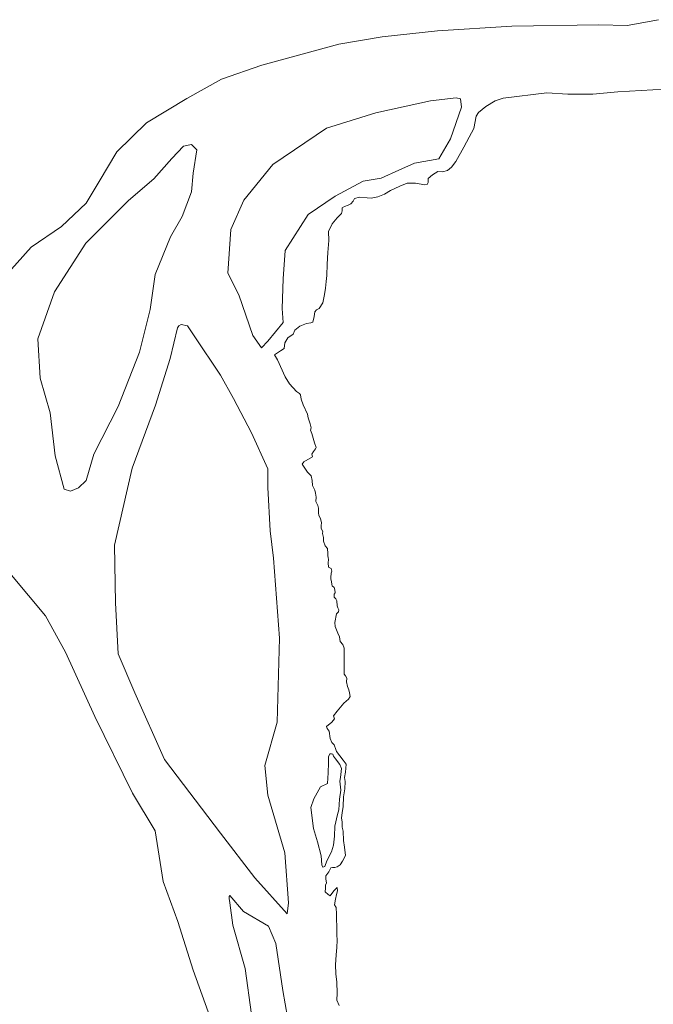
# Model space of a CAD drawing. Header units: metres. Extents: x 347609 to 404409, y 8548087 to 8605413.
# Tile 16 of 46: x 373347 to 373617, y 8561975 to 8562394. Entities that reach past the tile are written whole.
import ezdxf

# ---------------------------------------------------------------- set-up
doc = ezdxf.new("R2010")
doc.units = ezdxf.units.M
doc.layers.add('01. RIO', color=7, linetype='Continuous', lineweight=5, true_color=0x2776bb)

# ---------------------------------------------------------------- blocks, each defined once
blk = doc.blocks.new('REIORORI')
at = {"layer": '01. RIO', "color": 152, "lineweight": 15, "true_color": 0x2776bb, "flags": 128}
for points in [[(373433.83, 8561954.5), (373421.08, 8561989.85), (373414.52, 8562010.56), (373408.32, 8562027.61), (373404.87, 8562049.14), (373395.22, 8562065.12), (373379.23, 8562097.63), (373366.8, 8562125.02), (373358.26, 8562140.45), (373343.92, 8562157.81)], [(373340.33, 8562283.88), (373352.19, 8562297.1), (373365.14, 8562305.92), (373375.62, 8562315.84), (373381.08, 8562325.02), (373388.68, 8562337.63), (373401.3, 8562350.06), (373418.43, 8562360.3), (373433.12, 8562368.59), (373450.23, 8562374.46), (373483.07, 8562383.45), (373501.39, 8562386.56), (373524.95, 8562389.17), (373556.58, 8562391.07), (373593.57, 8562391.59), (373605.55, 8562391.42), (373618.86, 8562393.83)], [(373483.13, 8561974.84), (373482.11, 8561977.09), (373482.35, 8561980.16), (373482.2, 8561984.76), (373481.67, 8561988.32), (373481.62, 8561992.13), (373481.81, 8561996.35), (373482.11, 8561999.47), (373482.3, 8562002.55), (373482.2, 8562004.89), (373482.1, 8562008.62), (373481.96, 8562011.35), (373482.06, 8562013.65), (373481.81, 8562016.53), (373481.23, 8562017.6), (373481.57, 8562019.99), (373482.01, 8562022.04), (373482.45, 8562023.6), (373482.25, 8562025.02), (373480.93, 8562023.56), (373479.32, 8562021.51), (373478.49, 8562021.99), (373477.22, 8562023.21), (373477.37, 8562024.78), (373477.27, 8562025.97), (373477.71, 8562026.95), (373477.51, 8562028.61), (373477.51, 8562030.02), (373478.73, 8562031.64), (373479.61, 8562033.3), (373480.3, 8562033.54), (373481.27, 8562033.49), (373482.3, 8562033.73), (373483.52, 8562034.66), (373484.59, 8562036.18), (373485.82, 8562038.57), (373485.43, 8562042.2), (373484.99, 8562044.98), (373484.84, 8562048.93), (373484.45, 8562050.69), (373484.45, 8562052.84), (373484.16, 8562054.65), (373484.45, 8562056.79), (373484.84, 8562059.45), (373484.99, 8562063.55), (373485.62, 8562066.96), (373485.72, 8562069.99), (373485.43, 8562071.71), (373485.77, 8562074), (373486.16, 8562077.47), (373484.84, 8562079.18), (373482.06, 8562082.84), (373481.72, 8562083.67), (373481.03, 8562085.67), (373480.1, 8562086.65), (373479.28, 8562088.38), (373478.89, 8562091.47), (373478.06, 8562092.59), (373477.72, 8562093.42), (373480.07, 8562095.24), (373481.1, 8562096.7), (373480.7, 8562097.98), (373482.27, 8562099.89), (373485.11, 8562103.41), (373487.12, 8562105.08), (373487.81, 8562106.17), (373487.61, 8562107.78), (373487.27, 8562108.96), (373486.73, 8562110.47), (373486.29, 8562112.48), (373486.34, 8562114), (373485.85, 8562115.03), (373485.31, 8562115.73), (373485.31, 8562119.7), (373485.21, 8562122.05), (373485.26, 8562124.11), (373485.31, 8562126.75), (373484.72, 8562128.27), (373483.59, 8562129.49), (373483.25, 8562131.6), (373482.57, 8562133.13), (373481.44, 8562135.92), (373481.29, 8562137.63), (373481.97, 8562141.29), (373482.8, 8562142.13), (373483.01, 8562143.06), (373482.57, 8562143.86), (373482.3, 8562144.73), (373482.11, 8562146.9), (373481.76, 8562147.69), (373480.97, 8562148.33), (373481.07, 8562149.71), (373481.47, 8562150.25), (373481.32, 8562151.48), (373481.02, 8562152.51), (373480.19, 8562153.25), (373480.09, 8562153.79), (373479.84, 8562155.03), (373479.6, 8562156.06), (373479.55, 8562156.7), (373479.79, 8562158.58), (373480.09, 8562159.42), (373479.74, 8562160.65), (373478.61, 8562161.15), (373478.41, 8562162.97), (373478.61, 8562164.44), (373478.41, 8562165.28), (373478.31, 8562165.97), (373478.31, 8562166.96), (373478.21, 8562169.14), (373477.18, 8562170.27), (373476.54, 8562172.14), (373476.54, 8562173.77), (373476, 8562175.44), (373476.24, 8562176.28), (373475.46, 8562177.61), (373475.55, 8562178.79), (373475.7, 8562179.94), (373475.21, 8562181.81), (373474.57, 8562183.09), (373474.32, 8562184.22), (373474.42, 8562186.19), (373474.02, 8562187.37), (373473.23, 8562189.05), (373473.33, 8562190.97), (373473.14, 8562192.59), (373472.74, 8562193.84), (373471.81, 8562195.86), (373471.61, 8562197.97), (373471.26, 8562199.94), (373469.64, 8562201.57), (373467.47, 8562204.93), (373468.06, 8562205.87), (373471.75, 8562208.09), (373471.46, 8562209.22), (373472.29, 8562210.35), (373473.08, 8562211.48), (373473.38, 8562212.03), (373472.69, 8562214), (373471.46, 8562217.9), (373470.97, 8562219.43), (373471.31, 8562220.36), (373470.82, 8562222.08), (373469.98, 8562224.65), (373469.68, 8562226.17), (373467.91, 8562230.12), (373467.02, 8562232.59), (373466.68, 8562234.36), (373466.28, 8562235), (373464.95, 8562235.84), (373462.1, 8562239.04), (373460.22, 8562242.04), (373456.87, 8562249.25), (373455.69, 8562251.37), (373458.25, 8562253.14), (373459.78, 8562254.02), (373460.07, 8562256.49), (373461.26, 8562258.56), (373463.57, 8562260.15), (373464.36, 8562261.82), (373466.43, 8562263.64), (373469.24, 8562264.73), (373471.16, 8562265.02), (373472, 8562265.32), (373472.49, 8562267.63), (373472.74, 8562269.65), (373473.57, 8562270.59), (373474.66, 8562271.08), (373476.19, 8562273.45), (373476.98, 8562277.1), (373477.27, 8562279.76), (373477.67, 8562282.51), (373477.86, 8562285.12), (373478.02, 8562289.87), (373478.36, 8562294.85), (373478.81, 8562299.98), (373478.56, 8562303.82), (373480.24, 8562307.12), (373482.3, 8562309.58), (373484.18, 8562311.52), (373484.42, 8562312.6), (373484.38, 8562313.88), (373485.41, 8562314.47), (373487.04, 8562315.06), (373488.07, 8562315.6), (373489.11, 8562316.69), (373489.65, 8562317.82), (373491.77, 8562318.36), (373495.02, 8562318.11), (373496.69, 8562317.92), (373499.55, 8562318.61), (373502.36, 8562319.64), (373505.03, 8562321.22), (373508.87, 8562323.05), (373512.12, 8562324.33), (373515.57, 8562324.38), (373519.56, 8562323.69), (373520.5, 8562323.79), (373521.04, 8562324.67), (373520.99, 8562326.4), (373522.86, 8562327.87), (373525.04, 8562329.31), (373527.11, 8562329.11), (373529.23, 8562329.75), (373530.96, 8562331.13), (373532.78, 8562333.5), (373536.13, 8562339.61), (373538.35, 8562343.95), (373540.38, 8562347.6), (373541.37, 8562352.78), (373542.4, 8562354.41), (373545.51, 8562356.92), (373549.5, 8562359.28), (373552.8, 8562360.51), (373571.45, 8562362.74), (373580.38, 8562362.14), (373590.93, 8562362.14), (373601.68, 8562363.15), (373616.5, 8562363.96), (373632.93, 8562364.16)]]:
    blk.add_lwpolyline(points, dxfattribs=at)
for points in [[(373532.91, 8562360.68), (373522.03, 8562359.35), (373498.67, 8562354.31), (373477.71, 8562347.68), (373454.89, 8562332.3), (373442.68, 8562317.18), (373437.11, 8562304.71), (373435.78, 8562286.15), (373440.56, 8562276.86), (373446.4, 8562259.63), (373450.11, 8562254.32), (373452.76, 8562257.24), (373459.4, 8562265.19), (373458.87, 8562271.03), (373459.4, 8562283.76), (373460.2, 8562295.7), (373470.01, 8562311.08), (373481.43, 8562318.77), (373493.37, 8562325.14), (373501.06, 8562326.46), (373508.49, 8562329.91), (373515.13, 8562332.83), (373525.48, 8562334.68), (373530.52, 8562343.17), (373535.18, 8562356.72), (373534.68, 8562360.13)], [(373366.31, 8562194.26), (373362.37, 8562208.42), (373360.27, 8562226.77), (373356.08, 8562241.45), (373355.03, 8562258.22), (373362.11, 8562278.15), (373375.5, 8562298.92), (373393.6, 8562317), (373404.35, 8562326.18), (373411.96, 8562334.83), (373416.94, 8562340.07), (373420.35, 8562340.86), (373422.71, 8562338.5), (373421.14, 8562328.54), (373420.35, 8562320.67), (373416.42, 8562310.19), (373411.43, 8562301.54), (373404.88, 8562285.55), (373402.78, 8562270.6), (373398.32, 8562252.52), (373389.13, 8562229.39), (373378.9, 8562209.2), (373375.56, 8562197.92), (373372.36, 8562194.93), (373368.96, 8562193.49)], [(373414.47, 8562262.8), (373411.32, 8562249.78), (373405, 8562230.06), (373395.13, 8562203.23), (373387.63, 8562170.49), (373388.03, 8562146.04), (373389.21, 8562124.34), (373396.32, 8562107.78), (373408.95, 8562079.37), (373432.64, 8562048.11), (373447.24, 8562029.18), (373461.05, 8562013.79), (373461.58, 8562018.5), (373460.03, 8562039.74), (373452.82, 8562064.22), (373451.58, 8562076.87), (373456.79, 8562095.22), (373457.78, 8562130.94), (373455.3, 8562164.99), (373453.81, 8562176.65), (373452.82, 8562195), (373452.82, 8562202.93), (373445.87, 8562218.31), (373438.17, 8562232.78), (373432.71, 8562242.7), (373421.57, 8562259.45), (373418.64, 8562263.73), (373416.05, 8562264.33), (373414.94, 8562263.73)], [(373479.16, 8562081.76), (373478.59, 8562080.51), (373478.66, 8562078.01), (373478.47, 8562073.76), (373478.16, 8562069.25), (373475.28, 8562067.75), (373472.34, 8562062.75), (373471.08, 8562059.06), (373472.27, 8562050.15), (373473.9, 8562044.4), (373475.46, 8562038.52), (373475.78, 8562034.68), (373476.22, 8562033.68), (373477.03, 8562033.87), (373477.97, 8562036.31), (373479.85, 8562040.13), (373480.78, 8562043), (373481.16, 8562046.82), (373481.28, 8562051.01), (373482.41, 8562056.01), (373482.97, 8562058.08), (373483.29, 8562062.48), (373483.79, 8562066.42), (373483.48, 8562070.17), (373483.73, 8562071.8), (373483.98, 8562074.37), (373484.17, 8562075.55), (373483.48, 8562077.24), (373481.54, 8562079.68), (373480.79, 8562080.87), (373480.45, 8562081.65), (373479.93, 8562081.8)], [(373436.71, 8562021.55), (373442.51, 8562014.79), (373453.15, 8562008.5), (373456.29, 8562001.26), (373459.19, 8561981.2), (373461.12, 8561969.85), (373463.54, 8561958.01), (373463.06, 8561942.07), (373461.81, 8561933.72), (373461.53, 8561927.83), (373461.72, 8561925.07), (373460.48, 8561924.79), (373459.06, 8561926.4), (373455.45, 8561934.66), (373451.36, 8561947.96), (373449.18, 8561955.93), (373447.47, 8561961.54), (373445.94, 8561970.96), (373443.2, 8561990.56), (373437.88, 8562008.94), (373436.71, 8562018.54), (373436.32, 8562020.28), (373436.39, 8562021.2)]]:
    blk.add_lwpolyline(points, close=True, dxfattribs=at)

msp = doc.modelspace()

# ---------------------------------------------------------------- block references
msp.add_blockref('REIORORI', (0, 0))

doc.saveas('drawing.dxf')
